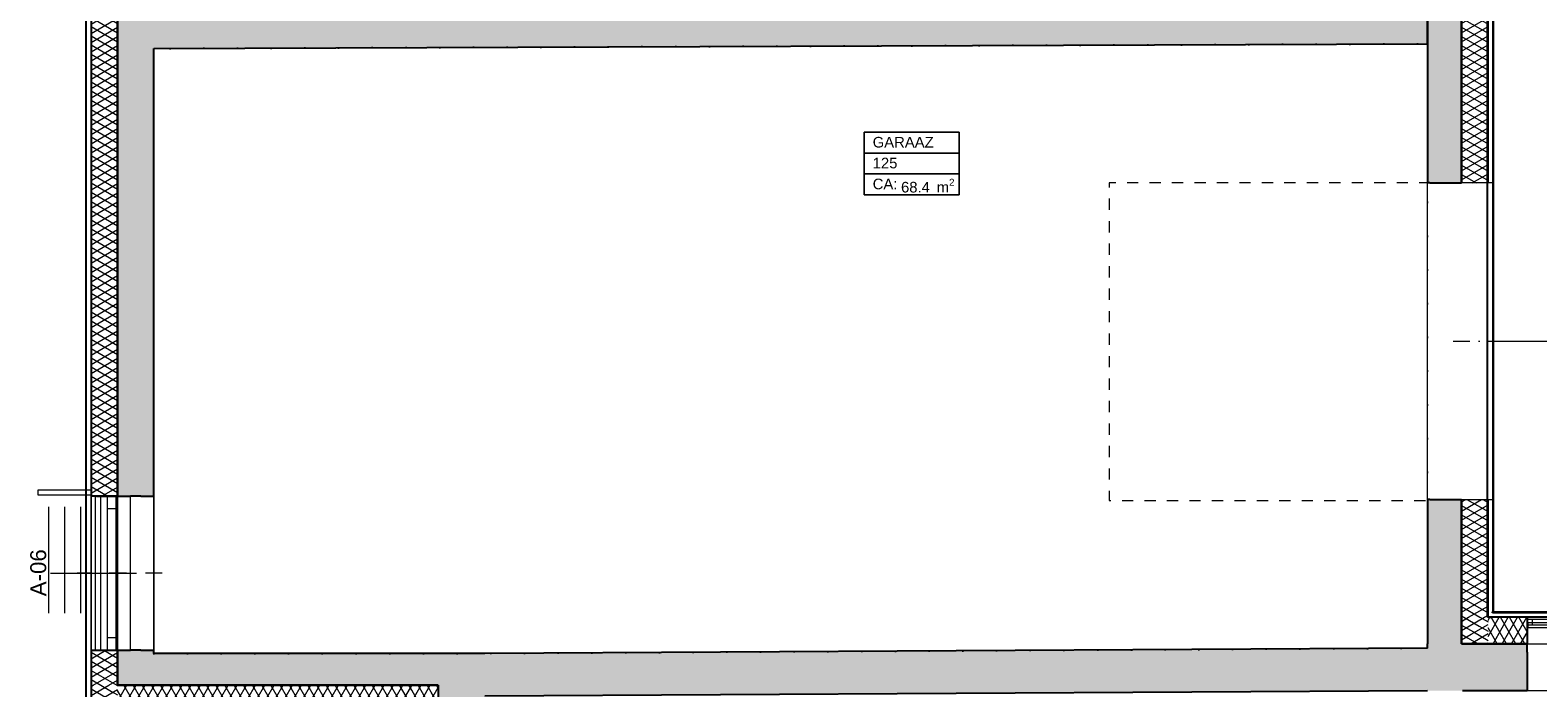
# Model space of a CAD drawing. Header units: millimetres. Extents: x -63554 to 200, y -19084 to 40052.
# Tile 8 of 120: x -63554 to -49351, y 11776 to 17968. Entities that reach past the tile are written whole.
import ezdxf
from ezdxf.enums import TextEntityAlignment as Align

# ---------------------------------------------------------------- set-up
doc = ezdxf.new("R2010")
doc.units = ezdxf.units.MM
doc.header["$MEASUREMENT"] = 0
doc.set_wipeout_variables(frame=1)
for name, pattern in [('Dashed', [211.666667, 105.833333, -105.833333]), ('Dot & Dashed', [335.138881, 158.75, -88.194444, 0, -88.194437]), ('Dotted', [317.499995, 0, -317.499995]), ('v1', [2800, 1000, -400, 0, -400, 1000, 0]), ('Wipeout_Contour', [1000, 0, -1000])]:
    doc.linetypes.add(name, pattern=pattern)
for name, color, linetype in [('1232_Kandvad vaheseinad', 7, 'Continuous'), ('1241_Välisseinad', 7, 'Continuous'), ('_trapid', 7, 'Continuous'), ('Archicad Doors', 7, 'Continuous'), ('Archicad Windows', 7, 'Continuous'), ('New_014_Ruumi netopind', 7, 'Continuous'), ('New_1154_Välistrepid_ kaldteed ja terrassid', 7, 'Continuous'), ('New_1241_Välisseinad', 7, 'Continuous'), ('New_1244_Fassaadi varustus', 7, 'Continuous'), ('New_1321_Põranda kattetarindid', 7, 'Continuous'), ('New_Archicad Window Markers', 7, 'Continuous'), ('New_Archicad Windows', 7, 'Continuous')]:
    doc.layers.add(name, color=color, linetype=linetype)
for name, color, linetype, lineweight in [('1232_Kandvad vaheseinad_Pen_No__101', 252, 'Continuous', 13), ('1232_Kandvad vaheseinad_Pen_No__41', 7, 'Continuous', 25), ('1241_Välisseinad_Pen_No__1', 7, 'Continuous', 13), ('1241_Välisseinad_Pen_No__101', 252, 'Continuous', 13), ('1241_Välisseinad_Pen_No__41', 7, 'Continuous', 25), ('_trapid_Pen_No__1', 7, 'Continuous', 13), ('Archicad Doors_Pen_No__101', 252, 'Continuous', 13), ('Archicad Windows_Pen_No__101', 252, 'Continuous', 13), ('New_1154_Välistrepid_ kaldteed ja terrassid_Pen_No__41', 7, 'Continuous', 25), ('New_1241_Välisseinad_Pen_No__1', 7, 'Continuous', 13), ('New_1241_Välisseinad_Pen_No__101', 252, 'Continuous', 13), ('New_1241_Välisseinad_Pen_No__41', 7, 'Continuous', 25), ('New_1244_Fassaadi varustus_Pen_No__101', 252, 'Continuous', 13), ('New_1321_Põranda kattetarindid_Pen_No__41', 7, 'Continuous', 25), ('New__trapid_Pen_No__141', 7, 'Continuous', 20), ('New_Archicad Window Markers_Pen_No__1', 7, 'Continuous', 13), ('New_Archicad Window Markers_Pen_No__20', 1, 'Continuous', 0), ('New_Archicad Window Markers_Pen_No__7', 7, 'Continuous', 35), ('New_Archicad Windows_Pen_No__101', 252, 'Continuous', 13), ('New_Archicad Zone Stamps_Pen_No__1', 7, 'Continuous', 13), ('New_Archicad Zone Stamps_Pen_No__7', 7, 'Continuous', 35)]:
    doc.layers.add(name, color=color, linetype=linetype, lineweight=lineweight)
doc.styles.add('GENERATED_STYLE_1', font='arial.ttf')
doc.styles.add('GENERATED_STYLE_2', font='arial.ttf')
pattern_1 = [(150, (0, 0), (37.5, 64.951905), []), (210, (0, 0), (-37.5, 64.951905), [])]
pattern_2 = [(240, (0, 0), (-64.951905, 37.5), []), (300, (0, 0), (64.951905, 37.5), [])]
pattern_3 = [(60, (0, 0), (-64.9519, 37.5), []), (120, (0, 0), (64.9519, 37.5), [])]
pattern_4 = [(330, (0, 0), (37.5, 64.95191), []), (30, (0, 0), (-37.5, 64.95191), [])]

# ---------------------------------------------------------------- blocks, each defined once
blk = doc.blocks.new('GARAAZ_125_9_1', base_point=(-55249, 14832))
at = {"layer": 'New_Archicad Zone Stamps_Pen_No__1', "color": 7, "linetype": 'Continuous', "lineweight": 13}
for p, q in [((-54802, 17007), (-55696, 17007)), ((-55696, 17007), (-55696, 16418)), ((-55696, 17007), (-54802, 17007)), ((-55696, 16811), (-55696, 17007)), ((-54802, 16418), (-54802, 17007)), ((-54802, 17007), (-54802, 16811)), ((-54802, 16811), (-55696, 16811)), ((-55696, 16811), (-54802, 16811)), ((-55696, 16614), (-55696, 16811)), ((-54802, 16811), (-54802, 16614)), ((-54802, 16614), (-55696, 16614)), ((-55696, 16614), (-54802, 16614)), ((-55696, 16418), (-55696, 16614)), ((-54802, 16614), (-54802, 16418)), ((-55696, 16418), (-54802, 16418)), ((-54802, 16418), (-55696, 16418))]:
    blk.add_line(p, q, dxfattribs=at)
at = {"layer": 'New_Archicad Zone Stamps_Pen_No__7', "color": 7, "lineweight": 35, "insert": (-55350, 16569), "char_height": 100, "attachment_point": 1, "style": 'GENERATED_STYLE_2'}
blk.add_mtext('\\A1;{\\pql;\\pt0,350;\\fArial|b0|i0|c0|p0;\\W1.000000;68.4\\fArial|b0|i0|c0|p0;\\W1.000000;\\A1{\\H.66x;\\S^  ;}\\fArial|b0|i0|c0|p0;\\W1.000000; m\\fArial|b0|i0|c0|p0;\\W1.000000;\\A1{\\H.66x;\\S2^  ;}}', dxfattribs=at)
at = {"layer": 'New_Archicad Zone Stamps_Pen_No__7', "color": 7, "lineweight": 35, "style": 'GENERATED_STYLE_2'}
for tag, p in [('ROOM_NAME', (-55617, 16963)), ('DUMMY_861', (-54881, 16987)), ('ROOM_NUMBER', (-55617, 16767)), ('DUMMY_862', (-54881, 16791)), ('ceilingCode', (-55617, 16570))]:
    blk.add_attdef(tag, text='', height=100, dxfattribs=at).set_placement(p, align=Align.TOP_LEFT)
blk = doc.blocks.new('Slab_162_1', base_point=(-62390, 12100))
at = {"layer": 'New_1321_Põranda kattetarindid_Pen_No__41', "color": 7, "linetype": 'Dotted', "lineweight": 25, "flags": 128}
blk.add_lwpolyline([(-62390, 12100), (-59390, 12100), (-50390, 12150), (-50390, 17840), (-62390, 17796)], close=True, dxfattribs=at)
blk = doc.blocks.new('Opening_14_1')
at = {"color": 254, "linetype": 'Wipeout_Contour', "lineweight": 0, "ltscale": 257310.025553}
blk.add_wipeout([(-63030, 12130), (-63022, 12130), (-63022, 13580), (-63030, 13580)], dxfattribs=at).dxf.layer = 'New_1241_Välisseinad'
at = {"color": 254, "linetype": 'Wipeout_Contour', "lineweight": 0, "ltscale": 256639.917891}
blk.add_wipeout([(-62980, 12130), (-62730, 12130), (-62730, 13580), (-62980, 13580)], dxfattribs=at).dxf.layer = 'New_1241_Välisseinad'
at = {"layer": 'New_1241_Välisseinad_Pen_No__1', "color": 7, "linetype": 'Dot & Dashed', "lineweight": 13}
blk.add_line((-62650, 12855), (-63110, 12855), dxfattribs=at)
at = {"layer": 'New_1241_Välisseinad_Pen_No__1', "color": 7, "linetype": 'Continuous', "lineweight": 13, "flags": 128}
for points in [[(-63022, 13580), (-63030, 13580)], [(-62980, 13580), (-62980, 12130)], [(-62730, 12130), (-62730, 13580)], [(-63030, 12130), (-63022, 12130)]]:
    blk.add_lwpolyline(points, dxfattribs=at)
at = {"layer": 'New_1241_Välisseinad_Pen_No__41', "color": 7, "linetype": 'Continuous', "lineweight": 25, "flags": 128}
for points in [[(-62730, 13580), (-62980, 13580)], [(-62980, 12130), (-62730, 12130)]]:
    blk.add_lwpolyline(points, dxfattribs=at)
blk = doc.blocks.new('Opening_26_1')
at = {"color": 254, "linetype": 'Wipeout_Contour', "lineweight": 0, "ltscale": 255484.039572}
blk.add_wipeout([(-62390, 13580), (-62730, 13580), (-62730, 12130), (-62390, 12130)], dxfattribs=at).dxf.layer = '1241_Välisseinad'
at = {"layer": '1241_Välisseinad_Pen_No__1', "color": 7, "linetype": 'Dot & Dashed', "lineweight": 13}
blk.add_line((-62310, 12855), (-62810, 12855), dxfattribs=at)
at = {"layer": '1241_Välisseinad_Pen_No__1', "color": 7, "linetype": 'Continuous', "lineweight": 13, "flags": 128}
for points in [[(-62730, 13580), (-62730, 12130)], [(-62390, 13580), (-62730, 13580)], [(-62390, 12130), (-62390, 13580)], [(-62730, 12130), (-62390, 12130)]]:
    blk.add_lwpolyline(points, dxfattribs=at)
blk = doc.blocks.new('Wall_12_1', base_point=(-59270, 11700))
at = {"layer": '1232_Kandvad vaheseinad_Pen_No__101', "linetype": 'Continuous', "lineweight": 0, "true_color": 0x4c4c4c}
blk.add_hatch(color=251, dxfattribs=at).paths.add_polyline_path([(-59270, 11700), (-50390, 11750), (-50390, 12150), (-59270, 12100)])
at = {"layer": '1232_Kandvad vaheseinad_Pen_No__41', "color": 7, "linetype": 'Continuous', "lineweight": 25, "flags": 128}
for points in [[(-50390, 12150), (-59270, 12100)], [(-59270, 11700), (-50390, 11750)]]:
    blk.add_lwpolyline(points, dxfattribs=at)
blk = doc.blocks.new('Wall Niche Rectangular 26[11]_1')
at = {"layer": 'New_Archicad Windows_Pen_No__101', "color": 252, "linetype": 'Continuous', "lineweight": 13}
blk.add_line((-63030, 14651), (-63030, 14659), dxfattribs=at)
at = {"layer": 'New_Archicad Windows_Pen_No__101', "color": 252, "linetype": 'Continuous', "lineweight": 13, "flags": 128}
blk.add_lwpolyline([(-63030, 14651), (-63022, 14651), (-63022, 14659), (-63030, 14659)], close=True, dxfattribs=at)
blk = doc.blocks.new('Wall Niche Rectangular 26[12]_1')
at = {"layer": 'New_Archicad Windows_Pen_No__101', "color": 252, "linetype": 'Continuous', "lineweight": 13}
blk.add_line((-63030, 15851), (-63030, 15859), dxfattribs=at)
at = {"layer": 'New_Archicad Windows_Pen_No__101', "color": 252, "linetype": 'Continuous', "lineweight": 13, "flags": 128}
blk.add_lwpolyline([(-63030, 15851), (-63022, 15851), (-63022, 15859), (-63030, 15859)], close=True, dxfattribs=at)
blk = doc.blocks.new('Wall Niche Rectangular 26[13]_1')
at = {"layer": 'New_Archicad Windows_Pen_No__101', "color": 252, "linetype": 'Continuous', "lineweight": 13}
blk.add_line((-63030, 17051), (-63030, 17059), dxfattribs=at)
at = {"layer": 'New_Archicad Windows_Pen_No__101', "color": 252, "linetype": 'Continuous', "lineweight": 13, "flags": 128}
blk.add_lwpolyline([(-63030, 17051), (-63022, 17051), (-63022, 17059), (-63030, 17059)], close=True, dxfattribs=at)
blk = doc.blocks.new('Wall Niche Rectangular 26[14]_1')
at = {"layer": 'New_Archicad Windows_Pen_No__101', "color": 252, "linetype": 'Continuous', "lineweight": 13}
blk.add_line((-63030, 11500), (-63030, 18130), dxfattribs=at)
at = {"layer": 'New_Archicad Windows_Pen_No__101', "color": 252, "linetype": 'Continuous', "lineweight": 13, "flags": 128}
blk.add_lwpolyline([(-63030, 11500), (-63022, 11500), (-63022, 18130), (-63030, 18130)], close=True, dxfattribs=at)
blk = doc.blocks.new('Wall Niche Rectangular 26[15]_1')
at = {"layer": 'New_Archicad Windows_Pen_No__101', "color": 252, "linetype": 'Continuous', "lineweight": 13}
blk.add_line((-63030, 11500), (-63030, 18130), dxfattribs=at)
at = {"layer": 'New_Archicad Windows_Pen_No__101', "color": 252, "linetype": 'Continuous', "lineweight": 13, "flags": 128}
blk.add_lwpolyline([(-63030, 11500), (-63022, 11500), (-63022, 18130), (-63030, 18130)], close=True, dxfattribs=at)
blk = doc.blocks.new('Wall_94_1', base_point=(-62730, 11800))
at = {"layer": 'New_1241_Välisseinad_Pen_No__101', "linetype": 'Continuous', "lineweight": 13}
h = blk.add_hatch(dxfattribs=at)
h.set_pattern_fill('BATT_INSULATION_0001', color=252, style=0, pattern_type=2)
h.set_pattern_definition(pattern_1)
h.paths.add_polyline_path([(-62980, 18130), (-62980, 13580), (-62730, 13580), (-62730, 18130)])
h = blk.add_hatch(dxfattribs=at)
h.set_pattern_fill('BATT_INSULATION_0001', color=252, style=0, pattern_type=2)
h.set_pattern_definition(pattern_1)
h.paths.add_polyline_path([(-62980, 11800), (-62730, 11800), (-62730, 12130), (-62980, 12130)])
h = blk.add_hatch(dxfattribs=at)
h.set_pattern_fill('BATT_INSULATION_0001', color=252, style=0, pattern_type=2)
h.set_pattern_definition(pattern_1)
h.paths.add_polyline_path([(-62730, 11800), (-62980, 11550), (-62730, 11550)])
h = blk.add_hatch(dxfattribs=at)
h.set_pattern_fill('BATT_INSULATION_0001', color=252, style=0, pattern_type=2)
h.set_pattern_definition(pattern_1)
h.paths.add_polyline_path([(-62730, 11800), (-62980, 11800), (-62980, 11550)])
at = {"layer": 'New_1241_Välisseinad_Pen_No__41', "color": 7, "linetype": 'Continuous', "lineweight": 25}
for p, q in [((-62980, 18130), (-62980, 13580)), ((-62980, 12130), (-62980, 11800)), ((-62980, 11800), (-62980, 11550))]:
    blk.add_line(p, q, dxfattribs=at)
at = {"layer": 'New_1241_Välisseinad_Pen_No__41', "color": 7, "linetype": 'Continuous', "lineweight": 25, "flags": 128}
for points in [[(-62730, 13580), (-62730, 18130)], [(-62730, 11800), (-62730, 12130)]]:
    blk.add_lwpolyline(points, dxfattribs=at)
at = {"layer": 'New_Archicad Windows', "color": 252, "linetype": 'Continuous', "lineweight": 13}
for name in ['Wall Niche Rectangular 26[14]_1', 'Wall Niche Rectangular 26[15]_1', 'Wall Niche Rectangular 26[13]_1', 'Wall Niche Rectangular 26[12]_1', 'Wall Niche Rectangular 26[11]_1']:
    blk.add_blockref(name, (0, 0), dxfattribs=at)
blk = doc.blocks.new('Wall Niche Rectangular 26[16]_1')
at = {"layer": 'New_Archicad Windows_Pen_No__101', "color": 252, "linetype": 'Continuous', "lineweight": 13}
blk.add_line((-61826, 11500), (-61818, 11500), dxfattribs=at)
at = {"layer": 'New_Archicad Windows_Pen_No__101', "color": 252, "linetype": 'Continuous', "lineweight": 13, "flags": 128}
blk.add_lwpolyline([(-61826, 11500), (-61826, 11508), (-61818, 11508), (-61818, 11500)], close=True, dxfattribs=at)
blk = doc.blocks.new('Wall Niche Rectangular 26[17]_1')
at = {"layer": 'New_Archicad Windows_Pen_No__101', "color": 252, "linetype": 'Continuous', "lineweight": 13}
blk.add_line((-60626, 11500), (-60618, 11500), dxfattribs=at)
at = {"layer": 'New_Archicad Windows_Pen_No__101', "color": 252, "linetype": 'Continuous', "lineweight": 13, "flags": 128}
blk.add_lwpolyline([(-60626, 11500), (-60626, 11508), (-60618, 11508), (-60618, 11500)], close=True, dxfattribs=at)
blk = doc.blocks.new('Wall Niche Rectangular 26[18]_1')
at = {"layer": 'New_Archicad Windows_Pen_No__101', "color": 252, "linetype": 'Continuous', "lineweight": 13}
blk.add_line((-63030, 11500), (-60002, 11500), dxfattribs=at)
at = {"layer": 'New_Archicad Windows_Pen_No__101', "color": 252, "linetype": 'Continuous', "lineweight": 13, "flags": 128}
blk.add_lwpolyline([(-63030, 11500), (-63030, 11508), (-60002, 11508), (-60002, 11500)], close=True, dxfattribs=at)
blk = doc.blocks.new('Wall Niche Rectangular 26[19]_1')
at = {"layer": 'New_Archicad Windows_Pen_No__101', "color": 252, "linetype": 'Continuous', "lineweight": 13}
blk.add_line((-63030, 11500), (-60002, 11500), dxfattribs=at)
at = {"layer": 'New_Archicad Windows_Pen_No__101', "color": 252, "linetype": 'Continuous', "lineweight": 13, "flags": 128}
blk.add_lwpolyline([(-63030, 11500), (-63030, 11508), (-60002, 11508), (-60002, 11500)], close=True, dxfattribs=at)
blk = doc.blocks.new('Wall_95_1', base_point=(-62730, 11800))
at = {"layer": 'New_1241_Välisseinad_Pen_No__101', "linetype": 'Continuous', "lineweight": 13}
h = blk.add_hatch(dxfattribs=at)
h.set_pattern_fill('BATT_INSULATION_0001', color=252, style=0, pattern_type=2)
h.set_pattern_definition(pattern_2)
h.paths.add_polyline_path([(-62730, 11550), (-59960, 11550), (-59960, 11800), (-62730, 11800)])
h = blk.add_hatch(dxfattribs=at)
h.set_pattern_fill('BATT_INSULATION_0001', color=252, style=0, pattern_type=2)
h.set_pattern_definition(pattern_2)
h.paths.add_polyline_path([(-59960, 11550), (-59710, 11550), (-59710, 11800)])
h = blk.add_hatch(dxfattribs=at)
h.set_pattern_fill('BATT_INSULATION_0001', color=252, style=0, pattern_type=2)
h.set_pattern_definition(pattern_2)
h.paths.add_polyline_path([(-59960, 11550), (-59710, 11800), (-59960, 11800)])
at = {"layer": 'New_1241_Välisseinad_Pen_No__41', "color": 7, "linetype": 'Continuous', "lineweight": 25}
for p, q in [((-62980, 11550), (-62730, 11550)), ((-62730, 11550), (-59960, 11550)), ((-59960, 11508), (-59960, 11550))]:
    blk.add_line(p, q, dxfattribs=at)
at = {"layer": 'New_1241_Välisseinad_Pen_No__41', "color": 7, "linetype": 'Continuous', "lineweight": 25, "flags": 128}
for points in [[(-59710, 11800), (-62730, 11800)], [(-59710, 11800), (-59710, 11550)]]:
    blk.add_lwpolyline(points, dxfattribs=at)
at = {"layer": 'New_Archicad Windows', "color": 252, "linetype": 'Continuous', "lineweight": 13}
for name in ['Wall Niche Rectangular 26[18]_1', 'Wall Niche Rectangular 26[19]_1', 'Wall Niche Rectangular 26[16]_1', 'Wall Niche Rectangular 26[17]_1']:
    blk.add_blockref(name, (0, 0), dxfattribs=at)
blk = doc.blocks.new('W Marker 26_4')
at = {"layer": 'New_Archicad Window Markers_Pen_No__1', "color": 7, "linetype": 'Continuous', "lineweight": 13}
blk.add_line((0, -682), (0, 50), dxfattribs=at)
at = {"layer": 'New_Archicad Window Markers_Pen_No__20', "color": 1, "lineweight": 0, "insert": (106, -903), "char_height": 100, "attachment_point": 7, "rotation": 180, "style": 'GENERATED_STYLE_2'}
blk.add_mtext('\\A1;{\\pql;\\pt0;\\fArial|b0|i0|c0|p0;\\W1.000000;EI30\\fArial|b0|i0|c0|p0;\\W1.000000;\\fArial|b0|i0|c0|p0;\\H0.666667x;\\W1.000000;\\fArial|b0|i0|c0|p0;\\H1.500000x;\\W1.000000;}', dxfattribs=at)
at = {"layer": 'New_Archicad Window Markers_Pen_No__7', "color": 7, "lineweight": 35, "insert": (335, -721), "char_height": 150, "attachment_point": 7, "rotation": 180, "style": 'GENERATED_STYLE_1'}
blk.add_mtext('\\A1;{\\pql;\\pt0;\\fArial|b0|i0|c0|p0;\\W1.000000;TTA-01\\fArial|b0|i0|c0|p0;\\W1.000000;\\fArial|b0|i0|c0|p0;\\W1.000000;\\fArial|b0|i0|c0|p0;\\W1.000000;}', dxfattribs=at)
blk = doc.blocks.new('Window 26[222]_1')
at = {"layer": 'New_Archicad Windows_Pen_No__101', "color": 252, "linetype": 'Continuous', "lineweight": 13}
for p, q in [((-49452, 12490), (-48002, 12490)), ((-49452, 12490), (-49452, 12482)), ((-49452, 12490), (-49452, 12482)), ((-49452, 12490), (-49452, 12482)), ((-49452, 12440), (-49452, 12420)), ((-49452, 12440), (-49452, 12420)), ((-49452, 12440), (-49452, 12420)), ((-49402, 12420), (-49452, 12420)), ((-49452, 12420), (-49452, 12370)), ((-49452, 12420), (-49452, 12370)), ((-49452, 12370), (-49402, 12370)), ((-49452, 12370), (-49452, 12190)), ((-49452, 12370), (-49452, 12190)), ((-49402, 12370), (-49402, 12420)), ((-48052, 12420), (-49402, 12420)), ((-49402, 12370), (-48052, 12370)), ((-48002, 12420), (-48052, 12420)), ((-48052, 12420), (-48052, 12370)), ((-48052, 12370), (-48002, 12370)), ((-48002, 12490), (-48002, 12482)), ((-48002, 12490), (-48002, 12482)), ((-48002, 12490), (-48002, 12482)), ((-48002, 12440), (-48002, 12420)), ((-48002, 12440), (-48002, 12420)), ((-48002, 12440), (-48002, 12420)), ((-48002, 12420), (-48002, 12370)), ((-48002, 12420), (-48002, 12370)), ((-48002, 12370), (-48002, 12190)), ((-48002, 12370), (-48002, 12190)), ((-49452, 12190), (-48002, 12190))]:
    blk.add_line(p, q, dxfattribs=at)
at = {"layer": 'New_Archicad Window Markers', "color": 7, "lineweight": 13, "zscale": 1000, "rotation": 180}
blk.add_blockref('W Marker 26_4', (-48727, 12190), dxfattribs=at)
blk = doc.blocks.new('Wall Niche Rectangular 26[223]_1')
at = {"layer": 'New_Archicad Windows_Pen_No__101', "color": 252, "linetype": 'Continuous', "lineweight": 13}
blk.add_line((-47970, 12490), (-47978, 12490), dxfattribs=at)
at = {"layer": 'New_Archicad Windows_Pen_No__101', "color": 252, "linetype": 'Continuous', "lineweight": 13, "flags": 128}
blk.add_lwpolyline([(-47970, 12490), (-47970, 12482), (-47978, 12482), (-47978, 12490)], close=True, dxfattribs=at)
blk = doc.blocks.new('Wall Niche Rectangular 26[224]_1')
at = {"layer": 'New_Archicad Windows_Pen_No__101', "color": 252, "linetype": 'Continuous', "lineweight": 13}
blk.add_line((-49778, 12490), (-46770, 12490), dxfattribs=at)
at = {"layer": 'New_Archicad Windows_Pen_No__101', "color": 252, "linetype": 'Continuous', "lineweight": 13, "flags": 128}
blk.add_lwpolyline([(-49778, 12490), (-49778, 12482), (-46770, 12482), (-46770, 12490)], close=True, dxfattribs=at)
blk = doc.blocks.new('Wall Niche Rectangular 26[225]_1')
at = {"layer": 'New_Archicad Windows_Pen_No__101', "color": 252, "linetype": 'Continuous', "lineweight": 13}
blk.add_line((-49778, 12490), (-46770, 12490), dxfattribs=at)
at = {"layer": 'New_Archicad Windows_Pen_No__101', "color": 252, "linetype": 'Continuous', "lineweight": 13, "flags": 128}
blk.add_lwpolyline([(-49778, 12490), (-49778, 12482), (-46770, 12482), (-46770, 12490)], close=True, dxfattribs=at)
blk = doc.blocks.new('Wall Niche Rectangular 26[226]_1')
at = {"layer": 'New_Archicad Windows_Pen_No__101', "color": 252, "linetype": 'Continuous', "lineweight": 13}
blk.add_line((-49170, 12490), (-49178, 12490), dxfattribs=at)
at = {"layer": 'New_Archicad Windows_Pen_No__101', "color": 252, "linetype": 'Continuous', "lineweight": 13, "flags": 128}
blk.add_lwpolyline([(-49170, 12490), (-49170, 12482), (-49178, 12482), (-49178, 12490)], close=True, dxfattribs=at)
blk = doc.blocks.new('Wall_147_1', base_point=(-47070, 12190))
at = {"layer": 'New_1241_Välisseinad_Pen_No__101', "linetype": 'Continuous', "lineweight": 13}
h = blk.add_hatch(dxfattribs=at)
h.set_pattern_fill('BATT_INSULATION_0001', color=252, style=0, pattern_type=2)
h.set_pattern_definition(pattern_3)
h.paths.add_polyline_path([(-49820, 12440), (-49820, 12190), (-49452, 12190), (-49452, 12440)])
h = blk.add_hatch(dxfattribs=at)
h.set_pattern_fill('BATT_INSULATION_0001', color=252, style=0, pattern_type=2)
h.set_pattern_definition(pattern_3)
h.paths.add_polyline_path([(-48002, 12440), (-48002, 12190), (-47070, 12190), (-47070, 12440)])
at = {"layer": 'New_1241_Välisseinad_Pen_No__41', "color": 7, "linetype": 'Continuous', "lineweight": 25}
for p, q in [((-49820, 12440), (-49778, 12440)), ((-49452, 12440), (-49778, 12440)), ((-49452, 12440), (-49452, 12420)), ((-49452, 12440), (-49452, 12420)), ((-49452, 12420), (-49452, 12370)), ((-49452, 12370), (-49452, 12190)), ((-47070, 12440), (-48002, 12440)), ((-48002, 12440), (-48002, 12420)), ((-48002, 12440), (-48002, 12420)), ((-48002, 12420), (-48002, 12370)), ((-48002, 12370), (-48002, 12190)), ((-46820, 12440), (-47070, 12440))]:
    blk.add_line(p, q, dxfattribs=at)
at = {"layer": 'New_1241_Välisseinad_Pen_No__41', "color": 7, "linetype": 'Continuous', "lineweight": 25, "flags": 128}
for points in [[(-49820, 12190), (-49452, 12190)], [(-48002, 12190), (-47070, 12190)]]:
    blk.add_lwpolyline(points, dxfattribs=at)
at = {"layer": 'New_Archicad Windows', "color": 252, "linetype": 'Continuous', "lineweight": 13}
for name in ['Window 26[222]_1', 'Wall Niche Rectangular 26[224]_1', 'Wall Niche Rectangular 26[225]_1', 'Wall Niche Rectangular 26[226]_1', 'Wall Niche Rectangular 26[223]_1']:
    blk.add_blockref(name, (0, 0), dxfattribs=at)
blk = doc.blocks.new('Wall_149_1', base_point=(-62390, 12100))
at = {"layer": '1241_Välisseinad_Pen_No__101', "linetype": 'Continuous', "lineweight": 0, "true_color": 0x4c4c4c}
for points in [[(-62390, 18096), (-62730, 18096), (-62730, 13580), (-62390, 13580)], [(-62390, 12130), (-62730, 12130), (-62730, 12100), (-62390, 12100)], [(-62730, 11800), (-62390, 11800), (-62390, 12100)], [(-62730, 12100), (-62730, 11800), (-62390, 12100)]]:
    blk.add_hatch(color=251, dxfattribs=at).paths.add_polyline_path(points)
at = {"layer": '1241_Välisseinad_Pen_No__41', "color": 7, "linetype": 'Continuous', "lineweight": 25, "flags": 128}
for points in [[(-62730, 18096), (-62730, 13580)], [(-62390, 13580), (-62390, 17796)], [(-62730, 12130), (-62730, 11800)], [(-62390, 12100), (-62390, 12130)], [(-62730, 11800), (-62390, 11800)]]:
    blk.add_lwpolyline(points, dxfattribs=at)
blk = doc.blocks.new('Wall_150_1', base_point=(-62390, 12100))
at = {"layer": '1241_Välisseinad_Pen_No__101', "linetype": 'Continuous', "lineweight": 0, "true_color": 0x4c4c4c}
blk.add_hatch(color=251, dxfattribs=at).paths.add_polyline_path([(-62390, 11800), (-59710, 11800), (-59710, 12100), (-62390, 12100)])
at = {"layer": '1241_Välisseinad_Pen_No__41', "color": 7, "linetype": 'Continuous', "lineweight": 25, "flags": 128}
for points in [[(-59710, 12100), (-62390, 12100)], [(-62390, 11800), (-59710, 11800)]]:
    blk.add_lwpolyline(points, dxfattribs=at)
blk = doc.blocks.new('Wall_151_1', base_point=(-59270, 12100))
at = {"layer": '1241_Välisseinad_Pen_No__101', "linetype": 'Continuous', "lineweight": 0, "true_color": 0x4c4c4c}
for points in [[(-59710, 11800), (-59270, 12100), (-59710, 12100)], [(-59710, 11800), (-59270, 11800), (-59270, 12100)], [(-59710, 11800), (-59710, 7590), (-59270, 7590), (-59270, 11800)]]:
    blk.add_hatch(color=251, dxfattribs=at).paths.add_polyline_path(points)
at = {"layer": '1241_Välisseinad_Pen_No__41', "color": 7, "linetype": 'Continuous', "lineweight": 25, "flags": 128}
for points in [[(-59270, 12100), (-59710, 12100)], [(-59710, 11800), (-59710, 7590)]]:
    blk.add_lwpolyline(points, dxfattribs=at)
blk = doc.blocks.new('Simple Door Opening[46]_1')
at = {"layer": 'Archicad Doors_Pen_No__101', "color": 252, "linetype": 'Continuous', "lineweight": 13}
for p, q in [((-50370, 16530), (-50390, 16530)), ((-50370, 16530), (-50070, 16530)), ((-50370, 13550), (-50390, 13550)), ((-50370, 13550), (-50070, 13550))]:
    blk.add_line(p, q, dxfattribs=at)
blk = doc.blocks.new('Wall_175_1', base_point=(-50390, 11750))
at = {"layer": '1241_Välisseinad_Pen_No__101', "linetype": 'Continuous', "lineweight": 0, "true_color": 0x4c4c4c}
for points in [[(-50390, 16530), (-50370, 16530), (-50070, 16530), (-50070, 19507), (-50370, 19507), (-50390, 19507)], [(-50390, 12190), (-50070, 12190), (-50070, 13550), (-50370, 13550), (-50390, 13550)]]:
    blk.add_hatch(color=251, dxfattribs=at).paths.add_polyline_path(points)
at = {"layer": '1241_Välisseinad_Pen_No__41', "color": 7, "linetype": 'Continuous', "lineweight": 25}
for p, q in [((-50370, 16530), (-50390, 16530)), ((-50370, 16530), (-50070, 16530)), ((-50370, 13550), (-50390, 13550)), ((-50370, 13550), (-50070, 13550))]:
    blk.add_line(p, q, dxfattribs=at)
at = {"layer": '1241_Välisseinad_Pen_No__41', "color": 7, "linetype": 'Continuous', "lineweight": 25, "flags": 128}
for points in [[(-50390, 19507), (-50390, 16530)], [(-50070, 16530), (-50070, 19507)], [(-50390, 13550), (-50390, 12190)], [(-50070, 12190), (-50070, 13550)]]:
    blk.add_lwpolyline(points, dxfattribs=at)
at = {"layer": 'Archicad Doors', "color": 252, "linetype": 'Continuous', "lineweight": 13}
blk.add_blockref('Simple Door Opening[46]_1', (0, 0), dxfattribs=at)
blk = doc.blocks.new('Simple Window Opening[232]_1')
at = {"layer": 'Archicad Windows_Pen_No__101', "color": 252, "linetype": 'Continuous', "lineweight": 13}
for p, q in [((-49452, 12110), (-49452, 12190)), ((-49452, 12190), (-48002, 12190)), ((-49452, 12110), (-49452, 11750)), ((-48002, 12110), (-48002, 12190)), ((-48002, 12110), (-48002, 11750)), ((-49452, 11750), (-48002, 11750))]:
    blk.add_line(p, q, dxfattribs=at)
blk = doc.blocks.new('Wall_176_1', base_point=(-50390, 11750))
at = {"layer": '1241_Välisseinad_Pen_No__101', "linetype": 'Continuous', "lineweight": 0, "true_color": 0x4c4c4c}
for points in [[(-50390, 12190), (-50390, 11750), (-50070, 12190)], [(-50070, 12190), (-50390, 11750), (-50070, 11750)], [(-50070, 12190), (-50070, 11750), (-49452, 11750), (-49452, 12110), (-49452, 12190)], [(-48002, 12190), (-48002, 12110), (-48002, 11750), (-47510, 11750), (-47510, 12190)]]:
    blk.add_hatch(color=251, dxfattribs=at).paths.add_polyline_path(points)
at = {"layer": '1241_Välisseinad_Pen_No__41', "color": 7, "linetype": 'Continuous', "lineweight": 25}
for p, q in [((-49452, 12110), (-49452, 12190)), ((-49452, 12110), (-49452, 11750)), ((-48002, 12110), (-48002, 12190)), ((-48002, 12110), (-48002, 11750))]:
    blk.add_line(p, q, dxfattribs=at)
at = {"layer": '1241_Välisseinad_Pen_No__41', "color": 7, "linetype": 'Continuous', "lineweight": 25, "flags": 128}
for points in [[(-50390, 12150), (-50390, 12190)], [(-49452, 12190), (-50070, 12190)], [(-47510, 12190), (-48002, 12190)], [(-50060, 11750), (-49452, 11750)], [(-48002, 11750), (-47510, 11750)]]:
    blk.add_lwpolyline(points, dxfattribs=at)
at = {"layer": 'Archicad Windows', "color": 252, "linetype": 'Continuous', "lineweight": 13}
blk.add_blockref('Simple Window Opening[232]_1', (0, 0), dxfattribs=at)
blk = doc.blocks.new('Roof_23_1', base_point=(-49824, 12440))
at = {"layer": 'New_1154_Välistrepid_ kaldteed ja terrassid_Pen_No__41', "color": 7, "linetype": 'Continuous', "lineweight": 25, "flags": 128}
for points in [[(-49824, 12440), (-49824, 22527)], [(-46770, 12440), (-49824, 12440)]]:
    blk.add_lwpolyline(points, dxfattribs=at)
blk = doc.blocks.new('Solar Shade Straight 17[12]_1', base_point=(-62965, 13580))
at = {"layer": 'New_1244_Fassaadi varustus_Pen_No__101', "color": 252, "linetype": 'Continuous', "lineweight": 13, "flags": 128}
blk.add_lwpolyline([(-62890, 13580), (-62890, 12130), (-62940, 12130), (-62940, 13580)], close=True, dxfattribs=at)
blk = doc.blocks.new('Solar Shade Straight 17[16]_1', base_point=(-48009, 12417))
at = {"layer": 'New_1244_Fassaadi varustus_Pen_No__101', "color": 252, "linetype": 'Continuous', "lineweight": 13, "flags": 128}
blk.add_lwpolyline([(-48009, 12342), (-49441, 12342), (-49441, 12392), (-48009, 12392)], close=True, dxfattribs=at)
blk = doc.blocks.new('Solar Shade Straight 17[26]_1', base_point=(-62980, 13605))
at = {"layer": 'New_1244_Fassaadi varustus_Pen_No__101', "color": 252, "linetype": 'v1', "lineweight": 13}
for p, q in [((-63380, 13480), (-63380, 12180)), ((-63230, 13480), (-63230, 12180)), ((-63080, 13480), (-63080, 12180))]:
    blk.add_line(p, q, dxfattribs=at)
blk = doc.blocks.new('Solar Shade Straight 17[31]_1', base_point=(-62980, 13665))
at = {"layer": 'New_1244_Fassaadi varustus_Pen_No__101', "color": 252, "linetype": 'Continuous', "lineweight": 13, "flags": 128}
blk.add_lwpolyline([(-62980, 13590), (-63480, 13590), (-63480, 13640), (-62980, 13640)], close=True, dxfattribs=at)
blk = doc.blocks.new('Line_4_1', base_point=(-49790, 15040))
at = {"layer": '_trapid_Pen_No__1', "color": 7, "linetype": 'Continuous', "lineweight": 13}
for p, q in [((-46770, 15040), (-47020, 15290)), ((-49790, 15040), (-46770, 15040)), ((-46770, 15040), (-47020, 14790))]:
    blk.add_line(p, q, dxfattribs=at)
blk = doc.blocks.new('W Marker 26_10')
at = {"layer": 'New_Archicad Window Markers_Pen_No__1', "color": 7, "linetype": 'Continuous', "lineweight": 13}
blk.add_line((0, -752), (0, 50), dxfattribs=at)
at = {"layer": 'New_Archicad Window Markers_Pen_No__7', "color": 7, "lineweight": 35, "insert": (217, -791), "char_height": 150, "attachment_point": 7, "rotation": 180, "style": 'GENERATED_STYLE_1'}
blk.add_mtext('\\A1;{\\pql;\\pt0;\\fArial|b0|i0|c0|p0;\\W1.000000;A-06\\fArial|b0|i0|c0|p0;\\W1.000000;\\fArial|b0|i0|c0|p0;\\W1.000000;\\fArial|b0|i0|c0|p0;\\W1.000000;}', dxfattribs=at)
blk = doc.blocks.new('Window 26[296]_1')
at = {"layer": 'New_Archicad Windows_Pen_No__101', "color": 252, "linetype": 'Continuous', "lineweight": 13}
for p, q in [((-62980, 12130), (-62980, 13580)), ((-62980, 13580), (-62972, 13580)), ((-62980, 13580), (-62972, 13580)), ((-62980, 13580), (-62972, 13580)), ((-62930, 13580), (-62830, 13580)), ((-62930, 13580), (-62830, 13580)), ((-62930, 13580), (-62830, 13580)), ((-62830, 13580), (-62830, 13465)), ((-62830, 13580), (-62745, 13580)), ((-62830, 13580), (-62745, 13580)), ((-62745, 13465), (-62745, 13580)), ((-62745, 13580), (-62630, 13580)), ((-62745, 13580), (-62630, 13580)), ((-62630, 13580), (-62610, 13580)), ((-62630, 13580), (-62610, 13580)), ((-62610, 12130), (-62610, 13580)), ((-62830, 13465), (-62745, 13465)), ((-62830, 13465), (-62830, 12245)), ((-62745, 12245), (-62745, 13465)), ((-62745, 12245), (-62830, 12245)), ((-62830, 12245), (-62830, 12130)), ((-62745, 12130), (-62745, 12245)), ((-62980, 12130), (-62972, 12130)), ((-62980, 12130), (-62972, 12130)), ((-62980, 12130), (-62972, 12130)), ((-62930, 12130), (-62830, 12130)), ((-62930, 12130), (-62830, 12130)), ((-62930, 12130), (-62830, 12130)), ((-62830, 12130), (-62745, 12130)), ((-62830, 12130), (-62745, 12130)), ((-62745, 12130), (-62630, 12130)), ((-62745, 12130), (-62630, 12130)), ((-62630, 12130), (-62610, 12130)), ((-62630, 12130), (-62610, 12130))]:
    blk.add_line(p, q, dxfattribs=at)
at = {"layer": 'New_Archicad Window Markers', "color": 7, "lineweight": 13, "zscale": 1000, "rotation": 270}
blk.add_blockref('W Marker 26_10', (-62610, 12855), dxfattribs=at)
blk = doc.blocks.new('Wall Niche Rectangular 26[297]_1')
at = {"layer": 'New_Archicad Windows_Pen_No__101', "color": 252, "linetype": 'Continuous', "lineweight": 13}
blk.add_line((-62980, 12859), (-62980, 12851), dxfattribs=at)
at = {"layer": 'New_Archicad Windows_Pen_No__101', "color": 252, "linetype": 'Continuous', "lineweight": 13, "flags": 128}
blk.add_lwpolyline([(-62980, 12859), (-62972, 12859), (-62972, 12851), (-62980, 12851)], close=True, dxfattribs=at)
blk = doc.blocks.new('Wall_211_1', base_point=(-62610, 13580))
at = {"layer": 'New_1241_Välisseinad_Pen_No__41', "color": 7, "linetype": 'Continuous', "lineweight": 25}
for p, q in [((-62980, 13580), (-62972, 13580)), ((-62980, 13580), (-62972, 13580)), ((-62930, 13580), (-62830, 13580)), ((-62930, 13580), (-62830, 13580)), ((-62830, 13580), (-62745, 13580)), ((-62745, 13580), (-62630, 13580)), ((-62630, 13580), (-62610, 13580)), ((-62980, 12130), (-62972, 12130)), ((-62980, 12130), (-62972, 12130)), ((-62930, 12130), (-62830, 12130)), ((-62930, 12130), (-62830, 12130)), ((-62830, 12130), (-62745, 12130)), ((-62745, 12130), (-62630, 12130)), ((-62630, 12130), (-62610, 12130))]:
    blk.add_line(p, q, dxfattribs=at)
at = {"layer": 'New_Archicad Windows', "color": 252, "linetype": 'Continuous', "lineweight": 13}
for name in ['Window 26[296]_1', 'Wall Niche Rectangular 26[297]_1']:
    blk.add_blockref(name, (0, 0), dxfattribs=at)
blk = doc.blocks.new('Simple Window Opening[308]_1')
at = {"layer": 'Archicad Windows_Pen_No__101', "color": 252, "linetype": 'Continuous', "lineweight": 13}
for p, q in [((-62510, 13580), (-62610, 13580)), ((-62610, 12130), (-62610, 13580)), ((-62510, 13580), (-62390, 13580)), ((-62390, 12130), (-62390, 13580)), ((-62510, 12130), (-62610, 12130)), ((-62510, 12130), (-62390, 12130))]:
    blk.add_line(p, q, dxfattribs=at)
blk = doc.blocks.new('Wall_218_1', base_point=(-62390, 13580))
at = {"layer": '1241_Välisseinad_Pen_No__41', "color": 7, "linetype": 'Continuous', "lineweight": 25}
for p, q in [((-62510, 13580), (-62610, 13580)), ((-62510, 13580), (-62390, 13580)), ((-62510, 12130), (-62610, 12130)), ((-62510, 12130), (-62390, 12130))]:
    blk.add_line(p, q, dxfattribs=at)
at = {"layer": 'Archicad Windows', "color": 252, "linetype": 'Continuous', "lineweight": 13}
blk.add_blockref('Simple Window Opening[308]_1', (0, 0), dxfattribs=at)
blk = doc.blocks.new('Opening_34_1')
at = {"layer": 'New_1241_Välisseinad_Pen_No__1', "color": 7, "linetype": 'Dot & Dashed', "lineweight": 13}
blk.add_line((-50150, 15040), (-49690, 15040), dxfattribs=at)
at = {"layer": 'New_1241_Välisseinad_Pen_No__1', "color": 7, "linetype": 'Continuous', "lineweight": 13, "flags": 128}
for points in [[(-49770, 16530), (-49778, 16530), (-50070, 16530)], [(-50070, 13550), (-49778, 13550), (-49770, 13550)]]:
    blk.add_lwpolyline(points, dxfattribs=at)
blk = doc.blocks.new('Wall_222_1', base_point=(-62390, 18096))
at = {"layer": '1232_Kandvad vaheseinad_Pen_No__101', "linetype": 'Continuous', "lineweight": 0, "true_color": 0x4c4c4c}
blk.add_hatch(color=251, dxfattribs=at).paths.add_polyline_path([(-62390, 17796), (-50389, 17840), (-50390, 18140), (-62390, 18096)])
at = {"layer": '1232_Kandvad vaheseinad_Pen_No__41', "color": 7, "linetype": 'Continuous', "lineweight": 25, "flags": 128}
for points in [[(-50390, 18140), (-62390, 18096)], [(-50389, 17840), (-50390, 18140)], [(-62390, 17796), (-50389, 17840)]]:
    blk.add_lwpolyline(points, dxfattribs=at)
blk = doc.blocks.new('Wall Niche Rectangular 26[321]_1')
at = {"layer": 'New_Archicad Windows_Pen_No__101', "color": 252, "linetype": 'Continuous', "lineweight": 13}
blk.add_line((-49770, 17421), (-49770, 17413), dxfattribs=at)
at = {"layer": 'New_Archicad Windows_Pen_No__101', "color": 252, "linetype": 'Continuous', "lineweight": 13, "flags": 128}
blk.add_lwpolyline([(-49770, 17421), (-49778, 17421), (-49778, 17413), (-49770, 17413)], close=True, dxfattribs=at)
blk = doc.blocks.new('Wall Niche Rectangular 26[322]_1')
at = {"layer": 'New_Archicad Windows_Pen_No__101', "color": 252, "linetype": 'Continuous', "lineweight": 13}
blk.add_line((-49770, 29528), (-49770, 12490), dxfattribs=at)
at = {"layer": 'New_Archicad Windows_Pen_No__101', "color": 252, "linetype": 'Continuous', "lineweight": 13, "flags": 128}
blk.add_lwpolyline([(-49770, 29528), (-49778, 29528), (-49778, 12490), (-49770, 12490)], close=True, dxfattribs=at)
blk = doc.blocks.new('Wall Niche Rectangular 26[323]_1')
at = {"layer": 'New_Archicad Windows_Pen_No__101', "color": 252, "linetype": 'Continuous', "lineweight": 13}
blk.add_line((-49770, 29528), (-49770, 12490), dxfattribs=at)
at = {"layer": 'New_Archicad Windows_Pen_No__101', "color": 252, "linetype": 'Continuous', "lineweight": 13, "flags": 128}
blk.add_lwpolyline([(-49770, 29528), (-49778, 29528), (-49778, 12490), (-49770, 12490)], close=True, dxfattribs=at)
blk = doc.blocks.new('Wall_226_1', base_point=(-50070, 12190))
at = {"layer": 'New_1241_Välisseinad_Pen_No__101', "linetype": 'Continuous', "lineweight": 13}
h = blk.add_hatch(dxfattribs=at)
h.set_pattern_fill('BATT_INSULATION_0001', color=252, style=0, pattern_type=2)
h.set_pattern_definition(pattern_4)
h.paths.add_polyline_path([(-50070, 19507), (-50070, 16530), (-49820, 16530), (-49820, 19507)])
h = blk.add_hatch(dxfattribs=at)
h.set_pattern_fill('BATT_INSULATION_0001', color=252, style=0, pattern_type=2)
h.set_pattern_definition(pattern_4)
h.paths.add_polyline_path([(-49820, 13550), (-50070, 13550), (-50070, 12440), (-49820, 12440)])
h = blk.add_hatch(dxfattribs=at)
h.set_pattern_fill('BATT_INSULATION_0001', color=252, style=0, pattern_type=2)
h.set_pattern_definition(pattern_4)
h.paths.add_polyline_path([(-49820, 12440), (-50070, 12190), (-49820, 12190)])
h = blk.add_hatch(dxfattribs=at)
h.set_pattern_fill('BATT_INSULATION_0001', color=252, style=0, pattern_type=2)
h.set_pattern_definition(pattern_4)
h.paths.add_polyline_path([(-50070, 12190), (-49820, 12440), (-50070, 12440)])
blk.add_hatch(color=252, dxfattribs=at).paths.add_polyline_path([(-49778, 12490), (-49778, 12482), (-49770, 12490)])
at = {"layer": 'New_1241_Välisseinad_Pen_No__41', "color": 7, "linetype": 'Continuous', "lineweight": 25}
for p, q in [((-49820, 16530), (-49820, 19507)), ((-49820, 12440), (-49820, 13550)), ((-49820, 12440), (-49778, 12440)), ((-49778, 12482), (-49778, 12490))]:
    blk.add_line(p, q, dxfattribs=at)
at = {"layer": 'New_1241_Välisseinad_Pen_No__41', "color": 7, "linetype": 'Continuous', "lineweight": 25, "flags": 128}
for points in [[(-50070, 19507), (-50070, 16530)], [(-50070, 13550), (-50070, 12190)], [(-50070, 12190), (-49820, 12190)]]:
    blk.add_lwpolyline(points, dxfattribs=at)
at = {"layer": 'New_Archicad Windows', "color": 252, "linetype": 'Continuous', "lineweight": 13}
for name in ['Wall Niche Rectangular 26[322]_1', 'Wall Niche Rectangular 26[323]_1', 'Wall Niche Rectangular 26[321]_1']:
    blk.add_blockref(name, (0, 0), dxfattribs=at)

msp = doc.modelspace()

# ---------------------------------------------------------------- linework, layer by layer
at = {"layer": 'New_014_Ruumi netopind', "color": 254, "linetype": 'Continuous', "lineweight": 0, "true_color": 0xfdf2d0, "flags": 128}
msp.add_lwpolyline([(-50390, 17840), (-62390, 17796), (-62390, 12100), (-59270, 12100), (-50390, 12150)], close=True, dxfattribs=at)
at = {"layer": 'New__trapid_Pen_No__141', "color": 7, "linetype": 'Dashed', "lineweight": 20, "flags": 128}
msp.add_lwpolyline([(-50390, 13540), (-50390, 16530), (-53390, 16530), (-53390, 13540)], close=True, dxfattribs=at)

# ---------------------------------------------------------------- block references
at = {"layer": '1232_Kandvad vaheseinad', "color": 7, "lineweight": 25}
for name, p in [('Wall_222_1', (-62390, 18096)), ('Wall_12_1', (-59270, 11700))]:
    msp.add_blockref(name, p, dxfattribs=at)
at = {"layer": '1241_Välisseinad', "color": 7, "lineweight": 25}
for name, p in [('Wall_175_1', (-50390, 11750)), ('Wall_151_1', (-59270, 12100)), ('Wall_176_1', (-50390, 11750))]:
    msp.add_blockref(name, p, dxfattribs=at)
at = {"layer": '1241_Välisseinad', "color": 7, "linetype": 'Continuous', "lineweight": 13}
for name in ['Opening_34_1', 'Opening_14_1']:
    msp.add_blockref(name, (0, 0), dxfattribs=at)
at = {"layer": '_trapid', "color": 7, "linetype": 'Continuous', "lineweight": 13}
msp.add_blockref('Line_4_1', (-49790, 15040), dxfattribs=at)
at = {"layer": 'New_014_Ruumi netopind', "color": 252, "linetype": 'Continuous', "lineweight": 13}
msp.add_blockref('GARAAZ_125_9_1', (-55249, 14832), dxfattribs=at).add_auto_attribs({'ROOM_NAME': 'GARAAZ', 'ROOM_NUMBER': '125', 'ceilingCode': 'CA: '})
at = {"layer": 'New_1154_Välistrepid_ kaldteed ja terrassid', "color": 7, "linetype": 'Continuous', "lineweight": 25}
msp.add_blockref('Roof_23_1', (-49824, 12440), dxfattribs=at)
at = {"layer": 'New_1241_Välisseinad', "color": 7, "lineweight": 25}
for name, p in [('Wall_226_1', (-50070, 12190)), ('Wall_147_1', (-47070, 12190)), ('Wall_95_1', (-62730, 11800))]:
    msp.add_blockref(name, p, dxfattribs=at)
at = {"layer": 'New_1244_Fassaadi varustus', "color": 252, "linetype": 'Continuous', "lineweight": 13}
msp.add_blockref('Solar Shade Straight 17[16]_1', (-48009, 12417), dxfattribs=at)
at = {"layer": 'New_1321_Põranda kattetarindid', "color": 7, "linetype": 'Dotted', "lineweight": 25}
msp.add_blockref('Slab_162_1', (-62390, 12100), dxfattribs=at)

# ---------------------------------------------------------------- next in the draw order: block references
at = {"layer": '1241_Välisseinad', "color": 7, "linetype": 'Continuous', "lineweight": 13}
msp.add_blockref('Opening_26_1', (0, 0), dxfattribs=at)
at = {"layer": 'New_1244_Fassaadi varustus', "color": 252, "linetype": 'Continuous', "lineweight": 13}
for name, p in [('Solar Shade Straight 17[31]_1', (-62980, 13665)), ('Solar Shade Straight 17[12]_1', (-62965, 13580)), ('Solar Shade Straight 17[26]_1', (-62980, 13605))]:
    msp.add_blockref(name, p, dxfattribs=at)

# ---------------------------------------------------------------- next in the draw order: block references
at = {"layer": '1241_Välisseinad', "color": 7, "lineweight": 25}
for name, p in [('Wall_149_1', (-62390, 12100)), ('Wall_218_1', (-62390, 13580)), ('Wall_150_1', (-62390, 12100))]:
    msp.add_blockref(name, p, dxfattribs=at)
at = {"layer": 'New_1241_Välisseinad', "color": 7, "lineweight": 25}
for name, p in [('Wall_94_1', (-62730, 11800)), ('Wall_211_1', (-62610, 13580))]:
    msp.add_blockref(name, p, dxfattribs=at)

doc.saveas('drawing.dxf')
